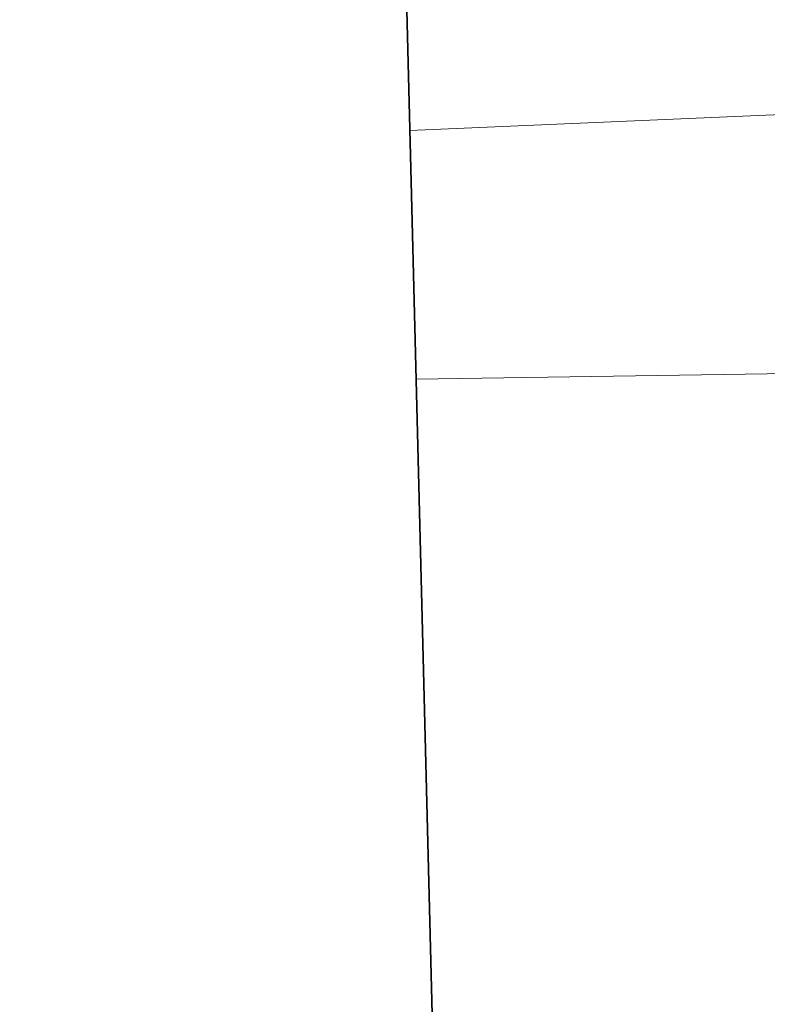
# Model space of a CAD drawing. Header units: metres. Extents: x 232680 to 233262, y 554200 to 554550.
# Tile 110 of 254: x 232761.0643 to 232761.1482, y 554462.2398 to 554462.3504. Entities that reach past the tile are written whole.
import ezdxf

# ---------------------------------------------------------------- set-up
doc = ezdxf.new("R2010")
doc.units = ezdxf.units.M
doc.linetypes.add('NLCS-HIDDEN', pattern=[4, 2, -2])
for name, color, linetype, lineweight in [('ACO constructie 018', 251, 'Continuous', 18), ('ACO constructie 035', 7, 'Continuous', 35), ('N-WE-VH-VERHARDING_ASFALT_TUSSENLAAG_1-GD', 7, 'Continuous', 25)]:
    doc.layers.add(name, color=color, linetype=linetype, lineweight=lineweight)

# ---------------------------------------------------------------- blocks, each defined once
blk = doc.blocks.new('KT640 (doorsnede)')
at = {"layer": 'ACO constructie 018'}
for p, q in [((0.79853, -0.15219), (0.79647, -0.00497)), ((0.82647, -0.15231), (0.82853, -0.00497))]:
    blk.add_line(p, q, dxfattribs=at)
at = {"layer": 'ACO constructie 035'}
blk.add_line((1, -0.153), (0, -0.149), dxfattribs=at)
at = {"layer": 'ACO constructie 035', "lineweight": 0, "flags": 128}
blk.add_lwpolyline([(1, -0.153), (0.75, -0.152), (0, -0.151)], dxfattribs=at)

msp = doc.modelspace()

# ---------------------------------------------------------------- linework, layer by layer
at = {"layer": 'N-WE-VH-VERHARDING_ASFALT_TUSSENLAAG_1-GD', "linetype": 'NLCS-HIDDEN'}
msp.add_lwpolyline([(232761.06425, 554464.88735), (232761.15502, 554461.8391), (232761.21501, 554461.83926), (232761.12546, 554464.88751)], close=True, dxfattribs=at)

# ---------------------------------------------------------------- block references
at = {"rotation": 271.6811810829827}
msp.add_blockref('KT640 (doorsnede)', (232761.23676, 554463.14056), dxfattribs=at)

doc.saveas('drawing.dxf')
